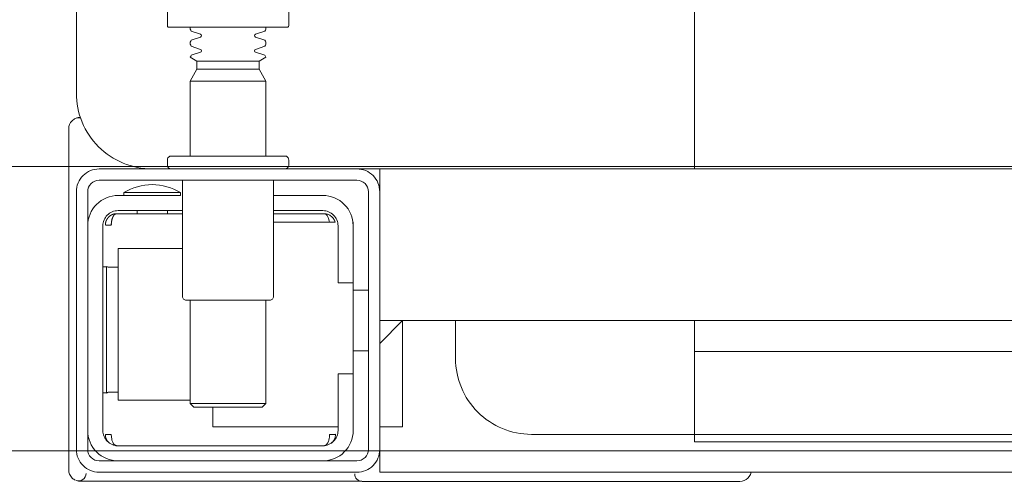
# Model space of a CAD drawing. Header units: millimetres. Extents: x -6792 to 22441, y -13430 to 4653.
# Tile 39 of 256: x -4267.73 to -4254.75, y -10135.77 to -10129.68. Entities that reach past the tile are written whole.
import ezdxf

# ---------------------------------------------------------------- set-up
doc = ezdxf.new("R2010")
doc.units = ezdxf.units.MM
doc.layers.add('_A_OCIEPLENIE_WNĘTRZA', color=7, linetype='BATTING', lineweight=0, true_color=0x595959)
doc.layers.add('_A_ŚCIANY WEWNĘTRZNE', color=7, linetype='Continuous', lineweight=13)
doc.layers.add('Wyposazenie Wew - Urzadzenia Sanitarne', color=6, linetype='Continuous')
doc.linetypes.add('BATTING', pattern='A,0.0001,-0.1,[134,ltypeshp.shx,S=0.1,R=0,X=-0.1,Y=0],-0.2,[134,ltypeshp.shx,S=0.1,R=180,X=0.1,Y=0],-0.1', length=0.4001)

# ---------------------------------------------------------------- blocks, each defined once
blk = doc.blocks.new('zw$47C3')
at = {"lineweight": 0}
for points in [[(0.09144, 0.04968), (0.07889, 0.04968, 0.405519), (0.07938, 0.05018), (0.07938, 0.05088, 0.414214), (0.07888, 0.05138), (0.06388, 0.05138, 0.414214), (0.06338, 0.05088), (0.06338, 0.05018, 0.405519), (0.06386, 0.04968), (0.06138, 0.04968, -0.414214), (0.05138, 0.05968), (0.05138, 0.13968, -0.266001), (0.05631, 0.1483)], [(0.06338, 0.14483), (0.06338, 0.06856, 0.414214), (0.06358, 0.06836), (0.07592, 0.06836), (0.07918, 0.06836, 0.414214), (0.07938, 0.06856), (0.07938, 0.07236)], [(0.06638, 0.06836), (0.06638, 0.06812, -0.050055), (0.06652, 0.06786), (0.06774, 0.06745, -0.719897), (0.06774, 0.06707), (0.06652, 0.06666, -0.050055), (0.06638, 0.0664), (0.06638, 0.06612, -0.050055), (0.06652, 0.06586), (0.06774, 0.06545, -0.719897), (0.06774, 0.06507), (0.06652, 0.06466, -0.050055), (0.06638, 0.0644), (0.06728, 0.06388), (0.06728, 0.06282), (0.06638, 0.06126), (0.06638, 0.05138)], [(0.07638, 0.06836), (0.07638, 0.06812, 0.050055), (0.07623, 0.06786), (0.07501, 0.06745, 0.719897), (0.07501, 0.06707), (0.07623, 0.06666, 0.050055), (0.07638, 0.0664), (0.07638, 0.06612, 0.050055), (0.07623, 0.06586), (0.07501, 0.06545, 0.719897), (0.07501, 0.06507), (0.07623, 0.06466, 0.050055), (0.07638, 0.0644), (0.07548, 0.06388), (0.07548, 0.06282), (0.07638, 0.06126), (0.07638, 0.05138)], [(0.05127, 0.05634, 0.091301), (0.05082, 0.05604, 0.198909), (0.05038, 0.05497)], [(0.05193, 0.0564, 0.170835), (0.05127, 0.05634)], [(0.06538, 0.04818), (0.06538, 0.03288, 0.414214), (0.06588, 0.03238), (0.07688, 0.03238, 0.414214), (0.07738, 0.03288), (0.07738, 0.04818)], [(0.06513, 0.04656, 0.119096), (0.06138, 0.04764, 0.119096), (0.05763, 0.04656)], [(0.05288, 0.04218, -0.414214), (0.05688, 0.04618), (0.06513, 0.04618), (0.06513, 0.04656), (0.05763, 0.04656), (0.05763, 0.04618)], [(0.07738, 0.04618), (0.08388, 0.04618, -0.414214), (0.08788, 0.04218), (0.08784, 0.04268)], [(0.06538, 0.04418), (0.05688, 0.04418, 0.414214), (0.05488, 0.04218), (0.05488, 0.01518, 0.414214), (0.05688, 0.01318), (0.08388, 0.01318, 0.414214), (0.08588, 0.01518), (0.08588, 0.02268), (0.08788, 0.02268), (0.08788, 0.04218)], [(0.08788, 0.03468), (0.08588, 0.03468), (0.08588, 0.04218, 0.414214), (0.08388, 0.04418), (0.07738, 0.04418)], [(0.05688, 0.02025), (0.05622, 0.02024), (0.05595, 0.02024), (0.05577, 0.02024), (0.05571, 0.02024, 0.116465), (0.05548, 0.02018), (0.05537, 0.02013), (0.05537, 0.03683), (0.05548, 0.03678, 0.116465), (0.05571, 0.03672), (0.05595, 0.03672), (0.05622, 0.03672), (0.05688, 0.03671)], [(0.10138, 0.02968), (0.10138, 0.02468, 0.414214), (0.11138, 0.01468), (0.1329, 0.01468), (0.1329, 0.02968)], [(0.08388, 0.01118, 0.414214), (0.08788, 0.01518), (0.08788, 0.02268)], [(0.05288, 0.01518, 0.414214), (0.05688, 0.01118)], [(0.05038, 0.00998, 0.198909), (0.05082, 0.00892, 0.091301), (0.05127, 0.00862)], [(0.08901, 0.00849), (0.08888, 0.00849), (0.08869, 0.00849), (0.08844, 0.00849), (0.08814, 0.00849), (0.08781, 0.00849), (0.08745, 0.00849), (0.0871, 0.00849), (0.05366, 0.00849), (0.05297, 0.00849), (0.05235, 0.00849), (0.05189, 0.00849), (0.05177, 0.00849), (0.05165, 0.00851), (0.05154, 0.00853), (0.05134, 0.00859, 0.517033), (0.05268, 0.00952)], [(0.08808, 0.00948, 0.412536), (0.08908, 0.00848), (0.13887, 0.00848), (0.13916, 0.00851), (0.13944, 0.0086), (0.1397, 0.00873), (0.13993, 0.00892), (0.14011, 0.00914), (0.14025, 0.0094), (0.14034, 0.00968)]]:
    blk.add_lwpolyline(points, format="xyb", dxfattribs=at)
for points in [[(0.1329, 0.04968), (0.1329, 0.13968), (0.3629, 0.13968), (0.3629, 0.04968)], [(0.06728, 0.06388), (0.07548, 0.06388)], [(0.07548, 0.06282), (0.06728, 0.06282)], [(0.07638, 0.06126), (0.06638, 0.06126)], [(0.05137, 0.05638), (0.0515, 0.05642), (0.05162, 0.05645), (0.05175, 0.05647), (0.05189, 0.05647)], [(0.05038, 0.05497), (0.05038, 0.00998)], [(0.09138, 0.04668), (0.09138, 0.04968), (0.41138, 0.04968), (0.41138, 0.04668)], [(0.09138, 0.03368), (0.09138, 0.04568)], [(0.05938, 0.04418), (0.05938, 0.04378)], [(0.06338, 0.04418), (0.06338, 0.04378)], [(0.05659, 0.04378), (0.06538, 0.04378)], [(0.08474, 0.04268), (0.08471, 0.04284), (0.08469, 0.04295), (0.08466, 0.04306), (0.08463, 0.04316), (0.08459, 0.04326), (0.08454, 0.04337), (0.08449, 0.04346), (0.08443, 0.04355), (0.08436, 0.04363), (0.08428, 0.0437), (0.08419, 0.04375), (0.08409, 0.04378), (0.08419, 0.04377), (0.0843, 0.04376), (0.08441, 0.04373), (0.08451, 0.0437), (0.08461, 0.04367), (0.08471, 0.04362), (0.0848, 0.04357), (0.08491, 0.0435), (0.08501, 0.04342), (0.08511, 0.04334), (0.08519, 0.04324), (0.08527, 0.04314), (0.08534, 0.04303), (0.0854, 0.04292), (0.08545, 0.0428), (0.08549, 0.04268), (0.07738, 0.04268)], [(0.07738, 0.04378), (0.08416, 0.04378)], [(0.06638, 0.01918), (0.05688, 0.01918), (0.05688, 0.03918), (0.06538, 0.03918)], [(0.05547, 0.03679), (0.05536, 0.03679), (0.05522, 0.03679), (0.05506, 0.03679), (0.05488, 0.03679)], [(0.08988, 0.03368), (0.08788, 0.03368)], [(0.06638, 0.03238), (0.06638, 0.01876), (0.06688, 0.01826), (0.07588, 0.01826), (0.07638, 0.01876), (0.07638, 0.03238)], [(0.41138, 0.02668), (0.40838, 0.02968), (0.41138, 0.02968), (0.09138, 0.02968), (0.09438, 0.02968), (0.09138, 0.02668)], [(0.09438, 0.02968), (0.09438, 0.01568), (0.09138, 0.01568)], [(0.3574, 0.02968), (0.3574, 0.0256), (0.1329, 0.0256)], [(0.08988, 0.02568), (0.08788, 0.02568)], [(0.05488, 0.02017), (0.05506, 0.02017), (0.05522, 0.02017), (0.05536, 0.02017), (0.05547, 0.02017)], [(0.07638, 0.01876), (0.06638, 0.01876)], [(0.06938, 0.01826), (0.06938, 0.01568), (0.08588, 0.01568)], [(0.08501, 0.01353), (0.08512, 0.01364), (0.08519, 0.01371), (0.08525, 0.01379), (0.08532, 0.01388), (0.08537, 0.01398), (0.08542, 0.01407), (0.08545, 0.01417), (0.08549, 0.01428), (0.08551, 0.01438), (0.08553, 0.01449), (0.08554, 0.01459), (0.08554, 0.01469), (0.08544, 0.01468), (0.08531, 0.01468), (0.08508, 0.01468), (0.08497, 0.01468), (0.08487, 0.01468), (0.08477, 0.01468), (0.08476, 0.01458), (0.08476, 0.01448), (0.08475, 0.01438), (0.08474, 0.01428), (0.08472, 0.01418), (0.0847, 0.01407), (0.08468, 0.01397), (0.08465, 0.01387), (0.08462, 0.01377), (0.08457, 0.01366), (0.08452, 0.01356), (0.08447, 0.01347), (0.08441, 0.01338), (0.08434, 0.01331), (0.08426, 0.01325), (0.08412, 0.01318), (0.05662, 0.01318), (0.05645, 0.01328), (0.05637, 0.01336), (0.0563, 0.01344), (0.05625, 0.01353), (0.05619, 0.01363), (0.05615, 0.01372), (0.05612, 0.01383), (0.05608, 0.01393), (0.05606, 0.01405), (0.05604, 0.01415), (0.05602, 0.01425), (0.05601, 0.01435), (0.056, 0.01446), (0.05599, 0.01458), (0.05599, 0.01468), (0.05521, 0.01467), (0.05521, 0.01456), (0.05522, 0.01446), (0.05524, 0.01435), (0.05527, 0.01425), (0.05531, 0.01415), (0.05534, 0.01405), (0.0554, 0.01395), (0.05545, 0.01386), (0.05551, 0.01377), (0.05558, 0.01369), (0.05566, 0.01361), (0.05574, 0.01353)], [(0.21833, 0.00968), (0.09138, 0.00968), (0.09138, 0.01268)]]:
    blk.add_lwpolyline(points, dxfattribs=at)
for points in [[(0.05138, 0.01268), (0.05138, 0.04668, -0.414214), (0.05438, 0.04968), (0.08838, 0.04968, -0.414214), (0.09138, 0.04668), (0.09138, 0.01268, -0.414214), (0.08838, 0.00968), (0.05438, 0.00968, -0.414214)], [(0.08988, 0.04668), (0.08988, 0.01268, -0.414214), (0.08838, 0.01118), (0.05438, 0.01118, -0.414214), (0.05288, 0.01268), (0.05288, 0.04668, -0.414214), (0.05438, 0.04818), (0.08838, 0.04818, -0.414214)]]:
    blk.add_lwpolyline(points, format="xyb", close=True, dxfattribs=at)
for points in [[(0.05671, 0.04378), (0.05671, 0.04378), (0.05671, 0.04378), (0.05671, 0.04378), (0.05671, 0.04378), (0.05671, 0.04378), (0.05671, 0.04378), (0.05671, 0.04378), (0.05671, 0.04378), (0.05671, 0.04378), (0.05671, 0.04378), (0.05671, 0.04378), (0.05671, 0.04378), (0.05671, 0.04378), (0.05671, 0.04378), (0.05671, 0.04378), (0.05671, 0.04378), (0.05671, 0.04378), (0.05671, 0.04378), (0.0567, 0.04378), (0.0567, 0.04378), (0.0567, 0.04378), (0.05669, 0.04378), (0.05668, 0.04378), (0.05668, 0.04378), (0.05667, 0.04378), (0.05667, 0.04378), (0.05666, 0.04378), (0.05666, 0.04378), (0.05666, 0.04378), (0.05666, 0.04378), (0.05666, 0.04378), (0.05665, 0.04377), (0.05665, 0.04377), (0.05665, 0.04377), (0.05664, 0.04377), (0.05664, 0.04377), (0.05664, 0.04377), (0.05664, 0.04377), (0.05664, 0.04377), (0.05664, 0.04377), (0.05664, 0.04377), (0.05663, 0.04377), (0.05663, 0.04377), (0.05663, 0.04377), (0.05663, 0.04377), (0.05663, 0.04377), (0.05662, 0.04377), (0.05662, 0.04377), (0.05662, 0.04377), (0.05662, 0.04377), (0.05661, 0.04377), (0.05661, 0.04376), (0.05661, 0.04376), (0.0566, 0.04376), (0.0566, 0.04376), (0.05659, 0.04376), (0.05658, 0.04376), (0.05658, 0.04375), (0.05657, 0.04375), (0.05656, 0.04375), (0.05655, 0.04374), (0.05655, 0.04374), (0.05654, 0.04374), (0.05653, 0.04373), (0.05653, 0.04373), (0.05652, 0.04373), (0.05651, 0.04372), (0.05651, 0.04372), (0.0565, 0.04371), (0.05649, 0.04371), (0.05648, 0.0437), (0.05648, 0.0437), (0.05647, 0.04369), (0.05646, 0.04369), (0.05646, 0.04368), (0.05645, 0.04368), (0.05644, 0.04367), (0.05644, 0.04367), (0.05643, 0.04366), (0.05642, 0.04366), (0.05642, 0.04365), (0.05641, 0.04364), (0.0564, 0.04364), (0.0564, 0.04363), (0.05639, 0.04362), (0.05638, 0.04362), (0.05638, 0.04361), (0.05637, 0.0436), (0.05636, 0.04359), (0.05636, 0.04359), (0.05635, 0.04358), (0.05634, 0.04357), (0.05634, 0.04356), (0.05633, 0.04356), (0.05632, 0.04355), (0.05632, 0.04354), (0.05631, 0.04353), (0.0563, 0.04352), (0.0563, 0.04351), (0.05629, 0.0435), (0.05629, 0.04349), (0.05628, 0.04349), (0.05627, 0.04348), (0.05627, 0.04347), (0.05626, 0.04346), (0.05626, 0.04345), (0.05625, 0.04344), (0.05625, 0.04343), (0.05624, 0.04342), (0.05623, 0.04341), (0.05623, 0.0434), (0.05622, 0.04339), (0.05622, 0.04338), (0.05621, 0.04337), (0.05621, 0.04336), (0.0562, 0.04334), (0.0562, 0.04333), (0.05619, 0.04332), (0.05619, 0.04331), (0.05618, 0.0433), (0.05618, 0.04329), (0.05617, 0.04328), (0.05617, 0.04327), (0.05616, 0.04325), (0.05616, 0.04324), (0.05615, 0.04323), (0.05615, 0.04322), (0.05614, 0.04321), (0.05614, 0.04319), (0.05613, 0.04318), (0.05613, 0.04317), (0.05612, 0.04316), (0.05612, 0.04313), (0.05611, 0.04311), (0.0561, 0.04308), (0.05609, 0.04306), (0.05608, 0.04303), (0.05608, 0.043), (0.05607, 0.04298), (0.05606, 0.04295), (0.05606, 0.04292), (0.05605, 0.0429), (0.05605, 0.04287), (0.05604, 0.04285), (0.05604, 0.04282), (0.05603, 0.04279), (0.05603, 0.04277), (0.05602, 0.04274), (0.05602, 0.04271), (0.05602, 0.04269), (0.05601, 0.04266), (0.05601, 0.04263), (0.05601, 0.04261), (0.056, 0.04258), (0.056, 0.04257), (0.056, 0.04256), (0.056, 0.04255), (0.056, 0.04255), (0.056, 0.04254), (0.056, 0.04253), (0.056, 0.04253), (0.056, 0.04252), (0.056, 0.04252), (0.056, 0.04251), (0.056, 0.04251), (0.056, 0.0425), (0.056, 0.04249), (0.056, 0.04249), (0.056, 0.04248), (0.056, 0.04248), (0.056, 0.04248), (0.056, 0.04247), (0.05599, 0.04247), (0.05599, 0.04246), (0.05599, 0.04246), (0.05599, 0.04246), (0.05599, 0.04245), (0.05599, 0.04245), (0.05599, 0.04245), (0.05599, 0.04244), (0.05599, 0.04244), (0.05599, 0.04244), (0.05599, 0.04244), (0.05599, 0.04243), (0.05599, 0.04243), (0.05599, 0.04243), (0.05599, 0.04242), (0.05599, 0.04242), (0.05599, 0.04241), (0.05599, 0.04241), (0.05599, 0.0424), (0.05599, 0.0424), (0.05599, 0.04239), (0.05599, 0.04239), (0.05599, 0.04239), (0.05599, 0.04238), (0.05599, 0.04238), (0.05599, 0.04237), (0.05599, 0.04237), (0.05599, 0.04236), (0.05599, 0.04236), (0.05599, 0.04235), (0.05599, 0.04235), (0.05599, 0.04234), (0.05599, 0.04234), (0.05599, 0.04234), (0.056, 0.04233), (0.056, 0.04232), (0.056, 0.04232), (0.056, 0.04231), (0.056, 0.04231), (0.056, 0.04231), (0.056, 0.0423), (0.056, 0.0423), (0.056, 0.04229), (0.056, 0.04229), (0.05599, 0.04229), (0.05599, 0.04229), (0.05599, 0.04228), (0.05599, 0.04228), (0.05599, 0.04228), (0.05599, 0.04228), (0.05599, 0.04228), (0.05599, 0.04228), (0.05598, 0.04228), (0.05598, 0.04227), (0.05598, 0.04227), (0.05598, 0.04227), (0.05598, 0.04227), (0.05597, 0.04227), (0.05597, 0.04227), (0.05597, 0.04227), (0.05596, 0.04227), (0.05596, 0.04227), (0.05595, 0.04227), (0.05594, 0.04228), (0.05593, 0.04228), (0.05593, 0.04228), (0.05592, 0.04228), (0.05592, 0.04228), (0.05591, 0.04228), (0.05591, 0.04228), (0.0559, 0.04228), (0.0559, 0.04228), (0.05589, 0.04228), (0.05588, 0.04228), (0.05587, 0.04228), (0.05586, 0.04228), (0.05586, 0.04228), (0.05585, 0.04228), (0.05584, 0.04228), (0.05583, 0.04228), (0.05582, 0.04228), (0.05581, 0.04228), (0.05579, 0.04228), (0.05578, 0.04228), (0.05576, 0.04228), (0.05574, 0.04228), (0.05572, 0.04228), (0.0557, 0.04228), (0.05568, 0.04228), (0.05564, 0.04228), (0.05562, 0.04228), (0.0556, 0.04228), (0.05543, 0.04228), (0.05541, 0.04228), (0.0554, 0.04228), (0.05538, 0.04228), (0.05537, 0.04228), (0.05536, 0.04228), (0.05535, 0.04228), (0.05533, 0.04228), (0.05532, 0.04228), (0.05531, 0.04228), (0.0553, 0.04228), (0.05529, 0.04228), (0.05528, 0.04228), (0.05527, 0.04228), (0.05527, 0.04228), (0.05526, 0.04228), (0.05525, 0.04229), (0.05524, 0.04229), (0.05523, 0.04229), (0.05523, 0.04229), (0.05523, 0.04229), (0.05522, 0.04229), (0.05522, 0.04229), (0.05522, 0.04229), (0.05522, 0.04229), (0.05522, 0.04229), (0.05522, 0.04228), (0.05521, 0.04228), (0.05521, 0.04228), (0.05521, 0.04228), (0.05521, 0.04228), (0.05521, 0.04228), (0.05521, 0.04227), (0.05521, 0.04227), (0.05521, 0.04227), (0.05521, 0.04227), (0.05521, 0.04227), (0.05521, 0.04227), (0.05521, 0.04227), (0.05521, 0.04227), (0.05521, 0.04227), (0.05521, 0.04227), (0.05521, 0.04228), (0.05521, 0.04228), (0.05521, 0.04228), (0.05521, 0.04229), (0.05521, 0.04229), (0.05521, 0.04229), (0.05521, 0.0423), (0.05521, 0.04231), (0.05521, 0.04232), (0.05521, 0.04233), (0.05521, 0.04234), (0.05521, 0.04234), (0.05521, 0.04234), (0.05521, 0.04235), (0.05521, 0.04235), (0.05521, 0.04236), (0.05521, 0.04236), (0.05521, 0.04237), (0.05521, 0.04238), (0.05521, 0.04239), (0.05521, 0.04239), (0.05521, 0.0424), (0.05521, 0.0424), (0.05521, 0.04241), (0.05521, 0.04241), (0.05521, 0.04241), (0.05521, 0.04242), (0.05522, 0.04242), (0.05522, 0.04243), (0.05522, 0.04243), (0.05522, 0.04244), (0.05522, 0.04244), (0.05522, 0.04245), (0.05522, 0.04245), (0.05522, 0.04246), (0.05522, 0.04246), (0.05522, 0.04246), (0.05522, 0.04246), (0.05522, 0.04247), (0.05522, 0.04247), (0.05522, 0.04248), (0.05522, 0.04248), (0.05522, 0.04248), (0.05522, 0.04249), (0.05522, 0.04249), (0.05522, 0.0425), (0.05523, 0.04251), (0.05523, 0.04251), (0.05523, 0.04252), (0.05523, 0.04252), (0.05523, 0.04253), (0.05523, 0.04254), (0.05523, 0.04254), (0.05523, 0.04255), (0.05523, 0.04256), (0.05524, 0.04256), (0.05524, 0.04257), (0.05524, 0.04258), (0.05524, 0.04259), (0.05524, 0.0426), (0.05524, 0.0426), (0.05525, 0.04261), (0.05525, 0.04263), (0.05525, 0.04264), (0.05526, 0.04266), (0.05526, 0.04268), (0.05527, 0.04269), (0.05527, 0.04271), (0.05528, 0.04273), (0.05528, 0.04274), (0.05529, 0.04276), (0.05529, 0.04277), (0.0553, 0.04279), (0.0553, 0.04281), (0.05531, 0.04282), (0.05532, 0.04284), (0.05532, 0.04285), (0.05533, 0.04287), (0.05534, 0.04288), (0.05534, 0.0429), (0.05535, 0.04291), (0.05536, 0.04293), (0.05536, 0.04295), (0.05537, 0.04296), (0.05538, 0.04298), (0.05539, 0.04299), (0.0554, 0.043), (0.0554, 0.04302), (0.05541, 0.04303), (0.05542, 0.04305), (0.05543, 0.04306), (0.05544, 0.04308), (0.05545, 0.04309), (0.05546, 0.04311), (0.05547, 0.04312), (0.05548, 0.04313), (0.05548, 0.04315), (0.05549, 0.04316), (0.0555, 0.04317), (0.05551, 0.04319), (0.05553, 0.0432), (0.05554, 0.04321), (0.05555, 0.04323), (0.05556, 0.04324), (0.05557, 0.04325), (0.05558, 0.04327), (0.05559, 0.04328), (0.0556, 0.04329), (0.05561, 0.0433), (0.05562, 0.04332), (0.05564, 0.04333), (0.05565, 0.04334), (0.05566, 0.04335), (0.05567, 0.04336), (0.05568, 0.04338), (0.0557, 0.04339), (0.05571, 0.0434), (0.05572, 0.04341), (0.05573, 0.04342), (0.05575, 0.04343), (0.05576, 0.04344), (0.05577, 0.04345), (0.05579, 0.04346), (0.0558, 0.04347), (0.05581, 0.04348), (0.05583, 0.04349), (0.05584, 0.0435), (0.05585, 0.04351), (0.05587, 0.04352), (0.05588, 0.04353), (0.0559, 0.04354), (0.05591, 0.04355), (0.05593, 0.04356), (0.05594, 0.04357), (0.05595, 0.04358), (0.05597, 0.04358), (0.05598, 0.04359), (0.056, 0.0436), (0.05601, 0.04361), (0.05603, 0.04362), (0.05604, 0.04362), (0.05606, 0.04363), (0.05607, 0.04364), (0.05609, 0.04365), (0.0561, 0.04365), (0.05612, 0.04366), (0.05614, 0.04367), (0.05615, 0.04367), (0.05617, 0.04368), (0.05618, 0.04368), (0.0562, 0.04369), (0.05621, 0.0437), (0.05623, 0.0437), (0.05625, 0.04371), (0.05626, 0.04371), (0.05628, 0.04372), (0.05629, 0.04372), (0.05631, 0.04373), (0.05633, 0.04373), (0.05634, 0.04373), (0.05636, 0.04374), (0.05638, 0.04374), (0.05639, 0.04375), (0.05641, 0.04375), (0.05643, 0.04375), (0.05644, 0.04376), (0.05646, 0.04376), (0.05647, 0.04376), (0.05648, 0.04376), (0.05649, 0.04376), (0.0565, 0.04376), (0.05651, 0.04377), (0.05652, 0.04377), (0.05653, 0.04377), (0.05654, 0.04377), (0.05655, 0.04377), (0.05656, 0.04377), (0.05658, 0.04377), (0.05658, 0.04377), (0.05659, 0.04377), (0.05659, 0.04377), (0.0566, 0.04378), (0.0566, 0.04378), (0.05661, 0.04378), (0.05662, 0.04378), (0.05663, 0.04378), (0.05663, 0.04378), (0.05664, 0.04378), (0.05664, 0.04378), (0.05665, 0.04378), (0.05666, 0.04378), (0.05667, 0.04378), (0.05668, 0.04378), (0.05668, 0.04378), (0.05668, 0.04378), (0.05668, 0.04378), (0.05669, 0.04378), (0.05669, 0.04378), (0.05669, 0.04378), (0.0567, 0.04378), (0.0567, 0.04378), (0.0567, 0.04378), (0.0567, 0.04378), (0.0567, 0.04378), (0.05671, 0.04378)], [(0.1329, 0.01368), (0.3629, 0.01368), (0.3629, 0.01468), (0.1329, 0.01468)]]:
    blk.add_lwpolyline(points, close=True, dxfattribs=at)

msp = doc.modelspace()

# ---------------------------------------------------------------- linework, layer by layer
at = {"layer": '_A_OCIEPLENIE_WNĘTRZA', "ltscale": 8}
msp.add_lwpolyline([(-4293.291, -10131.618), (-4127.046, -10131.618)], dxfattribs=at)
at = {"layer": '_A_ŚCIANY WEWNĘTRZNE', "color": 251, "linetype": 'Continuous'}
msp.add_lwpolyline([(-4293.291, -10135.368), (-4127.046, -10135.368)], dxfattribs=at)

# ---------------------------------------------------------------- block references
at = {"layer": 'Wyposazenie Wew - Urzadzenia Sanitarne', "color": 211, "linetype": 'Continuous', "lineweight": 13, "xscale": 100, "yscale": 100, "zscale": 100}
msp.add_blockref('zw$47C3', (-4272.123, -10136.618), dxfattribs=at)

doc.saveas('drawing.dxf')
